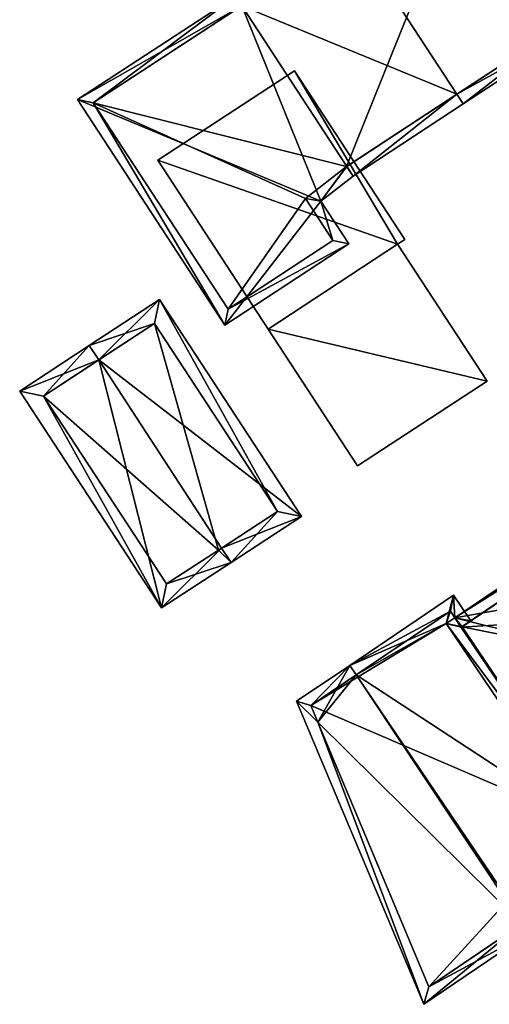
# Model space of a CAD drawing. Header units: inches. Extents: x 2523744 to 2528136, y 1148995 to 1152010.
# Tile 182 of 256: x 2526727 to 2526748, y 1151339 to 1151381. Entities that reach past the tile are written whole.
import ezdxf

# ---------------------------------------------------------------- set-up
doc = ezdxf.new("R2010")
doc.units = ezdxf.units.IN
doc.header["$MEASUREMENT"] = 0
doc.layers.add('Gebaeude Einzelhaus', color=10, linetype='Continuous')

msp = doc.modelspace()

# ---------------------------------------------------------------- meshes
at = {"layer": 'Gebaeude Einzelhaus'}
mesh = msp.add_polyface(dxfattribs=at)
corners = [(2526746.391, 1151378.112, 410.189), (2526746.665, 1151377.694, 410.189), (2526752.281, 1151381.368, 406.871), (2526741.842, 1151385.07, 410.189), (2526747.183, 1151389.161, 406.871), (2526741.568, 1151385.488, 410.189), (2526741.888, 1151374.569, 407.313), (2526741.614, 1151374.987, 407.313), (2526737.064, 1151381.944, 407.313), (2526736.79, 1151382.363, 407.313), (2526740.493, 1151373.48, 406.836), (2526736.331, 1151368.11, 405.101), (2526741.706, 1151371.626, 406.836), (2526729.939, 1151377.881, 405.101), (2526747.038, 1151388.469, 407.118), (2526751.589, 1151381.513, 407.118), (2526730.631, 1151377.736, 405.236), (2526736.476, 1151368.803, 405.236), (2526741.014, 1151371.771, 406.701), (2526741.605, 1151374.981, 407.31), (2526739.823, 1151373.591, 406.701), (2526739.823, 1151373.591, 396.041), (2526741.014, 1151371.771, 396.041), (2526741.605, 1151374.981, 396.041), (2526751.589, 1151381.513, 396.041), (2526747.038, 1151388.469, 396.041), (2526730.631, 1151377.736, 396.041), (2526736.476, 1151368.803, 396.041)]
mesh.append_faces([[corners[k] for k in face] for face in [(0, 15, 1), (1, 15, 2), (7, 0, 6), (19, 7, 6), (6, 0, 1), (20, 19, 10), (18, 20, 10), (10, 19, 6), (12, 17, 18), (12, 18, 10), (16, 17, 11), (11, 17, 12), (13, 16, 11), (8, 16, 9), (9, 16, 13), (3, 8, 5), (14, 3, 5), (5, 8, 9), (15, 14, 4), (2, 15, 4), (4, 14, 5), (13, 8, 9), (13, 10, 8), (8, 10, 7), (7, 10, 6), (13, 11, 10), (10, 11, 12), (8, 5, 9), (8, 3, 5), (7, 0, 8), (8, 0, 3), (7, 6, 0), (0, 6, 1), (3, 4, 5), (0, 2, 3), (3, 2, 4), (0, 1, 2)]], dxfattribs={"color": 13})
mesh.append_faces([[corners[k] for k in face] for face in [(23, 26, 25), (23, 25, 24), (21, 27, 26), (21, 26, 23), (22, 27, 21), (17, 27, 22), (17, 22, 18), (26, 27, 16), (16, 27, 17), (25, 26, 8), (8, 26, 16), (3, 25, 8), (14, 25, 3), (24, 25, 15), (15, 25, 14), (23, 24, 0), (0, 24, 15), (7, 23, 0), (19, 23, 7), (21, 23, 20), (20, 23, 19), (22, 21, 18), (18, 21, 20)]], dxfattribs={"color": 41})
mesh = msp.add_polyface(dxfattribs=at)
corners = [(2526733.423, 1151375.249, 403.441), (2526738.205, 1151367.938, 403.441), (2526743.823, 1151371.614, 403.441), (2526739.353, 1151379.129, 403.441), (2526744.135, 1151371.818, 403.441), (2526742.083, 1151362.011, 402.778), (2526747.699, 1151365.685, 402.778), (2526738.205, 1151367.938, 396.064), (2526733.423, 1151375.249, 396.064), (2526743.823, 1151371.614, 396.064), (2526744.135, 1151371.818, 396.064), (2526739.353, 1151379.129, 396.064), (2526742.083, 1151362.011, 396.064), (2526747.699, 1151365.685, 396.064)]
mesh.append_faces([[corners[k] for k in face] for face in [(1, 6, 2), (1, 5, 6), (0, 2, 3), (3, 2, 4), (0, 1, 2)]], dxfattribs={"color": 13})
mesh.append_faces([[corners[k] for k in face] for face in [(7, 13, 12), (7, 9, 13), (13, 9, 6), (6, 9, 2), (6, 5, 13), (13, 5, 12), (5, 7, 12), (5, 1, 7), (8, 9, 7), (8, 11, 9), (9, 11, 10), (0, 3, 8), (8, 3, 11), (3, 4, 11), (11, 4, 10), (2, 10, 4), (2, 9, 10), (1, 0, 7), (7, 0, 8)]], dxfattribs={"color": 41})
mesh = msp.add_polyface(dxfattribs=at)
corners = [(2526730.863, 1151366.598, 405.266), (2526739.65, 1151359.824, 403.829), (2526733.503, 1151369.22, 403.829), (2526736.192, 1151358.452, 405.266), (2526736.6, 1151357.828, 405.266), (2526730.453, 1151367.225, 405.266), (2526727.439, 1151365.254, 403.829), (2526733.585, 1151355.856, 403.829), (2526738.613, 1151360.041, 404.124), (2526733.285, 1151368.183, 404.125), (2526728.478, 1151365.036, 404.128), (2526733.803, 1151356.894, 404.128), (2526736.056, 1151358.363, 405.201), (2526736.056, 1151358.363, 396.05), (2526738.613, 1151360.041, 396.05), (2526733.285, 1151368.183, 396.05), (2526728.478, 1151365.036, 396.05), (2526733.803, 1151356.894, 396.05)]
mesh.append_faces([[corners[k] for k in face] for face in [(4, 12, 3), (7, 11, 4), (4, 11, 12), (0, 10, 5), (5, 10, 6), (6, 10, 7), (7, 10, 11), (2, 9, 5), (5, 9, 0), (3, 8, 4), (4, 8, 1), (1, 8, 2), (2, 8, 9), (0, 7, 3), (3, 7, 4), (5, 6, 0), (0, 6, 7), (0, 2, 5), (4, 1, 3), (3, 1, 0), (0, 1, 2)]], dxfattribs={"color": 13})
mesh.append_faces([[corners[k] for k in face] for face in [(13, 17, 16), (13, 16, 15), (13, 15, 14), (11, 17, 13), (11, 13, 12), (16, 17, 10), (10, 17, 11), (15, 16, 0), (0, 16, 10), (9, 15, 0), (14, 15, 8), (8, 15, 9), (13, 14, 8), (12, 13, 8), (12, 8, 3)]], dxfattribs={"color": 41})
mesh = msp.add_polyface(dxfattribs=at)
corners = [(2526746.299, 1151355.432, 408.436), (2526752.914, 1151353.779, 410.981), (2526758.551, 1151357.59, 410.981), (2526746.615, 1151355.043, 408.686), (2526759.723, 1151363.897, 408.69), (2526759.853, 1151364.596, 408.436), (2526746.554, 1151355.055, 408.664), (2526745.928, 1151355.181, 408.436), (2526764.942, 1151356.175, 408.69), (2526765.651, 1151356.018, 408.436), (2526751.834, 1151347.247, 408.664), (2526751.728, 1151346.603, 408.436), (2526751.84, 1151347.282, 408.677), (2526752.1, 1151346.854, 408.436), (2526759.719, 1151363.903, 408.686), (2526764.958, 1151356.151, 408.676), (2526751.82, 1151347.268, 408.664), (2526746.579, 1151355.019, 408.664), (2526749.211, 1151342.163, 403.934), (2526744.956, 1151338.683, 401.855), (2526749.574, 1151341.804, 404.011), (2526740.366, 1151350.9, 402.07), (2526739.439, 1151351.816, 401.875), (2526749.294, 1151342.219, 404.011), (2526742.031, 1151352.96, 404.011), (2526741.756, 1151353.366, 404.011), (2526754.064, 1151344.841, 401.855), (2526752.1, 1151346.854, 402.054), (2526751.728, 1151346.603, 402.232), (2526752.234, 1151347.548, 401.855), (2526751.82, 1151347.268, 402.054), (2526745.928, 1151355.181, 402.232), (2526746.246, 1151356.403, 401.856), (2526746.299, 1151355.432, 402.054), (2526746.993, 1151355.299, 401.855), (2526746.579, 1151355.019, 402.054), (2526745.181, 1151339.438, 402.053), (2526740.059, 1151351.631, 402.189), (2526753.37, 1151344.975, 402.054), (2526746.111, 1151355.709, 402.054), (2526752.1, 1151346.854, 395.472), (2526751.82, 1151347.268, 395.472), (2526764.958, 1151356.151, 395.472), (2526759.719, 1151363.903, 395.472), (2526746.579, 1151355.019, 395.472), (2526746.299, 1151355.432, 395.472), (2526751.728, 1151346.603, 395.472), (2526745.928, 1151355.181, 395.472), (2526746.111, 1151355.709, 395.472), (2526740.059, 1151351.631, 395.472), (2526745.181, 1151339.438, 395.472), (2526753.37, 1151344.975, 395.472)]
mesh.append_faces([[corners[k] for k in face] for face in [(33, 34, 35), (39, 32, 33), (33, 32, 34), (39, 25, 32), (39, 24, 25), (23, 20, 18), (26, 27, 29), (29, 27, 30), (20, 38, 26), (26, 38, 27), (20, 23, 38), (37, 25, 24), (21, 22, 37), (37, 22, 25), (36, 19, 21), (21, 19, 22), (18, 20, 36), (36, 20, 19), (26, 23, 20), (32, 33, 34), (34, 33, 35), (24, 31, 25), (25, 31, 32), (32, 31, 33), (26, 28, 23), (23, 28, 24), (24, 28, 31), (30, 27, 29), (29, 27, 26), (26, 27, 28), (21, 25, 22), (18, 24, 21), (21, 24, 25), (18, 23, 24), (18, 20, 23), (22, 19, 21), (21, 19, 18), (18, 19, 20), (17, 6, 3), (10, 16, 12), (15, 8, 9), (10, 12, 13), (13, 15, 9), (13, 12, 15), (3, 6, 0), (4, 14, 5), (4, 5, 8), (8, 5, 9), (14, 0, 5), (14, 3, 0), (10, 13, 12), (12, 13, 1), (1, 13, 2), (2, 13, 8), (8, 13, 9), (10, 11, 13), (6, 12, 3), (3, 12, 1), (6, 10, 12), (6, 7, 10), (10, 7, 11), (8, 4, 2), (9, 5, 8), (8, 5, 4), (3, 0, 6), (6, 0, 7), (0, 4, 5), (0, 2, 4), (3, 1, 0), (0, 1, 2)]], dxfattribs={"color": 13})
mesh.append_faces([[corners[k] for k in face] for face in [(49, 46, 50), (50, 46, 51), (51, 46, 40), (45, 47, 48), (48, 47, 49), (49, 47, 46), (38, 51, 27), (27, 51, 40), (18, 38, 23), (18, 51, 38), (18, 50, 51), (18, 36, 50), (21, 50, 36), (21, 49, 50), (21, 37, 49), (24, 39, 37), (37, 39, 49), (49, 39, 48), (33, 45, 39), (39, 45, 48), (42, 44, 43), (44, 47, 45), (42, 41, 44), (44, 41, 47), (47, 41, 46), (46, 41, 40), (33, 35, 45), (45, 35, 44), (33, 0, 35), (35, 0, 17), (17, 0, 6), (3, 35, 17), (3, 44, 35), (14, 43, 3), (3, 43, 44), (14, 4, 43), (4, 8, 43), (43, 8, 42), (8, 15, 42), (12, 42, 15), (12, 41, 42), (30, 12, 16), (30, 41, 12), (27, 30, 13), (13, 30, 16), (27, 40, 30), (30, 40, 41), (10, 13, 16), (28, 13, 11), (28, 27, 13), (11, 7, 28), (28, 7, 31), (31, 0, 33), (31, 7, 0)]], dxfattribs={"color": 41})

doc.saveas('drawing.dxf')
